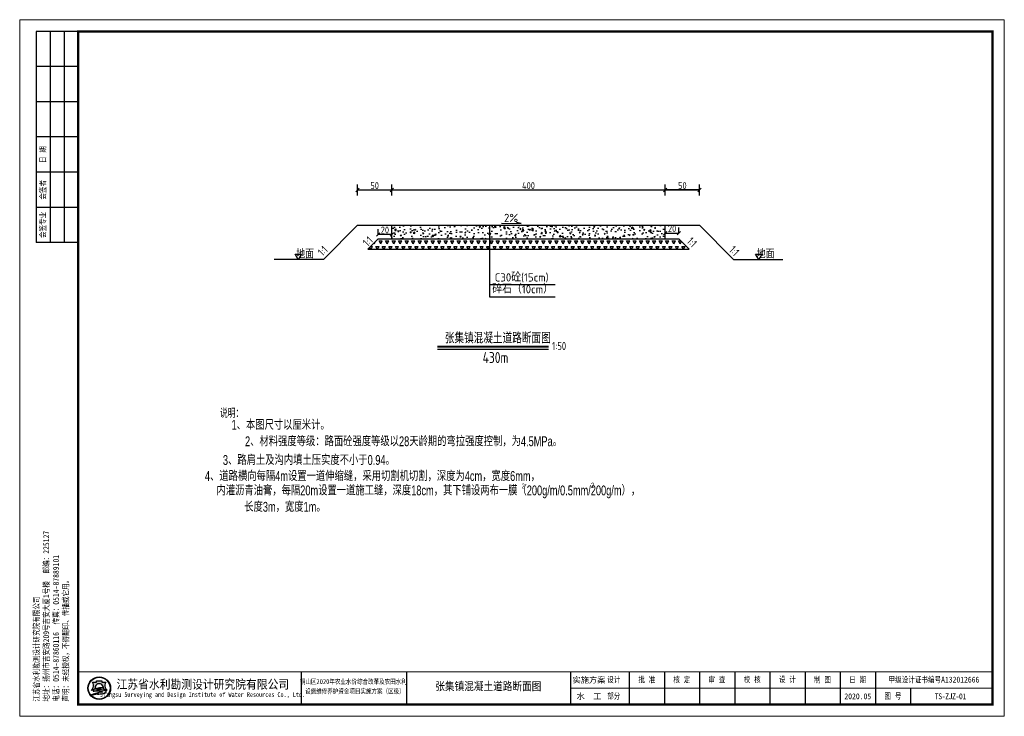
# Model space of a CAD drawing. Header units: millimetres. Extents: x 35103 to 109936, y 5599 to 8287.
# Tile 1 of 11: x 37815 to 39255, y 5653 to 6671. Entities that reach past the tile are written whole.
import ezdxf
from ezdxf.enums import TextEntityAlignment as Align

# ---------------------------------------------------------------- set-up
doc = ezdxf.new("R2010")
doc.units = ezdxf.units.MM
doc.layers.add('文字', color=2, linetype='Continuous')
doc.layers.add('细线', color=7, linetype='Continuous')
doc.layers.add('粗线', color=1, linetype='Continuous', lineweight=40)
doc.styles.add('0.5标框渠道', font='tssdeng.shx', dxfattribs={"width": 0.8, "height": 10, "bigfont": 'hztxt.shx'})
doc.styles.add('hze', font='hztxt_e.shx', dxfattribs={"width": 0.7, "height": 25, "bigfont": 'hztxt.shx'})
doc.styles.add('图框', font='仿宋_GB2312.TTF', dxfattribs={"width": 0.8, "height": 4})
doc.styles.add('图框仿宋', font='仿宋_GB2312.TTF', dxfattribs={"width": 0.85})
doc.dimstyles.new('0.5标框（渠道）', dxfattribs={"dimtxt": 15, "dimasz": 5, "dimexe": 8, "dimexo": 8, "dimgap": 1.5, "dimtad": 1, "dimtxsty": '0.5标框渠道', "dimblk": 'OBLIQUE', "dimcen": 2, "dimadec": 0, "dimazin": 0, "dimtfac": 1, "dimtix": 1, "dimtmove": 0, "dimatfit": 3, "dimldrblk": 'OBLIQUE', "dimfxl": 0, "dimarcsym": 0})

# ---------------------------------------------------------------- blocks, each defined once
blk = doc.blocks.new('A$C05D009C4')
h = blk.add_hatch(color=152)
h.dxf.hatch_style = 1
h.paths.add_polyline_path([(38.76634422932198, 12.00000043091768, 1), (29.08865293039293, 12.00000043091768, 1)])
h.paths.add_polyline_path([(38.60348013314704, 12.00000043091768, 1), (29.25151702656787, 12.00000043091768, 1)], flags=16)
h = blk.add_hatch(color=152)
h.dxf.hatch_style = 1
edge = h.paths.add_edge_path()
edge.add_arc((35.80941788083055, 9.575133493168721), 1.461698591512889, 43.31770961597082, 70.37003522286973)
edge.add_arc((34.42980354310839, 5.707128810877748), 5.568375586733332, 70.37003522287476, 84.52854590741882)
edge.add_arc((33.84297116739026, -0.4193505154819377), 11.72289597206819, 84.5285459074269, 95.17746754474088)
edge.add_arc((33.98455820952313, 9.871856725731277), 1.831337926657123, 111.7965680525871, 130.9174013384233, ccw=False)
edge.add_arc((35.88031062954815, 5.131314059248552), 6.936886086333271, 98.84274785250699, 111.79656805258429, ccw=False)
edge.add_arc((36.94667027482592, -1.723119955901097), 13.873772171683, 95.21036804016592, 98.84274785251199, ccw=False)
edge.add_ellipse((33.92749857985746, 12.29239262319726), major_axis=(-1.773815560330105, 0), ratio=0.8776980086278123, start_angle=172.6538623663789, end_angle=176.9129867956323)
edge.add_arc((35.5198629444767, 1.961408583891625), 10.24870363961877, 88.99992913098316, 98.52267106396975)
edge.add_arc((35.12653322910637, 4.586134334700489), 7.594670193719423, 98.5226710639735, 116.8491039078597)
edge.add_arc((32.25213067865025, 10.26438692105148), 1.230336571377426, 116.8491039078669, 139.2900683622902)
edge.add_arc((31.46765470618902, 10.93937932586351), 0.1954369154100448, 139.2900683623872, 263.050638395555)
edge.add_arc((31.6508042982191, 12.44199076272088), 1.70916902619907, 263.0506383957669, 272.136251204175)
edge.add_arc((32.81845198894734, -18.86063921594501), 29.61523112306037, 88.46268833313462, 92.13625120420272, ccw=False)
edge.add_arc((33.47617064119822, 5.646726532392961), 5.099041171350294, 68.07113774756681, 88.46268833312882, ccw=False)
edge.add_arc((37.58583333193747, -10.91731833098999), 21.4080615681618, 95.91294384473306, 98.79521578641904)
edge.add_arc((36.21854744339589, -2.080308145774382), 12.46590188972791, 98.79521578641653, 117.8496747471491)
edge.add_arc((94.71745532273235, -228.4932870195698), 245.9934265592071, 104.7703900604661, 105.15790668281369, ccw=False)
edge.add_line((32.00239593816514, 9.371353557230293), (31.19887532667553, 9.045501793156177))
edge.add_arc((52.56004672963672, -88.12407043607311), 99.48982566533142, 100.90627282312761, 102.39834375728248, ccw=False)
edge.add_line((33.73627840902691, 9.56877043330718), (33.12568101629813, 9.380185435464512))
edge.add_arc((30.81630882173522, 37.972111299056), 28.68503833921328, 274.6177604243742, 279.6944367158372)
edge.add_arc((34.87653799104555, 14.20489724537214), 4.573507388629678, 279.694436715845, 287.6119267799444)
edge.add_arc((35.76080622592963, 11.41934255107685), 1.650966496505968, 287.6119267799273, 311.5140981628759)
edge.add_arc((36.67269599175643, 10.38914956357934), 0.2751610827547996, 311.5140981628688, 403.3177096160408)
edge = h.paths.add_edge_path()
edge.add_arc((38.34861255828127, 13.13700150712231), 2.066422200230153, 138.9741968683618, 204.1180883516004, ccw=False)
edge.add_line((36.78967462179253, 14.493398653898), (35.09257135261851, 14.49339865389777))
edge.add_line((35.09257135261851, 14.49339865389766), (35.09257135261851, 15.08006322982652))
edge.add_line((35.09257135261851, 15.08006322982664), (32.76242580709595, 15.08006322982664))
edge.add_line((32.7624258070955, 15.08006322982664), (32.7624258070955, 14.493398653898))
edge.add_line((32.7624258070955, 14.493398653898), (31.06532253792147, 14.49339865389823))
edge.add_arc((29.50638460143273, 13.13700150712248), 2.066422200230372, -24.118088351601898, 41.0258031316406, ccw=False)
edge.add_arc((27.96985254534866, 13.82490774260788), 3.749914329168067, 314.34412131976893, 335.8819116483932, ccw=False)
edge.add_arc((29.92445522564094, 14.17747483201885), 3.106664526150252, 282.3877277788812, 290.1465811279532)
edge.add_arc((26.86021156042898, 22.52986721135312), 12.00340818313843, 290.1465811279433, 296.6495194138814)
edge.add_ellipse((33.92749857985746, 12.29239262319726), major_axis=(-1.773815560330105, 0), ratio=0.8776980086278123, start_angle=176.9129867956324, end_angle=378.37473811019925, ccw=False)
edge.add_ellipse((33.92749857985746, 12.29239262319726), major_axis=(-1.773815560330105, 0), ratio=0.8776980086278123, start_angle=172.653862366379, end_angle=176.9129867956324, ccw=False)
edge.add_ellipse((33.92749857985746, 12.29239262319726), major_axis=(-1.773815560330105, 0), ratio=0.8776980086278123, start_angle=161.6252618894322, end_angle=172.653862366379, ccw=False)
edge.add_arc((40.9947855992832, 22.52986721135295), 12.00340818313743, 243.3504805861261, 249.853418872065)
edge.add_arc((37.93054193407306, 14.17747483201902), 3.106664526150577, 249.8534188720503, 257.61227222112)
edge.add_arc((39.8851446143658, 13.82490774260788), 3.74991432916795, 204.1180883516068, 225.6558786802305, ccw=False)
at = {"lineweight": 0}
for p, q in [((-9.660525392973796e-07, 4.309176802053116e-07), (-9.660525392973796e-07, 297.000000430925)), ((-9.660525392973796e-07, 297.000000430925), (419.9999990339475, 297.000000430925)), ((419.9999990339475, 297.000000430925), (419.9999990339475, 4.309176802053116e-07)), ((414.9999990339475, 12.00000043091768), (234.999999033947, 12.00000043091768)), ((419.9999990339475, 4.309176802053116e-07), (-9.660525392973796e-07, 4.309176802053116e-07))]:
    blk.add_line(p, q, dxfattribs=at)
for p, q in [((24.99999903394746, 292.000000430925), (6.999999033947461, 292.000000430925)), ((6.999999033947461, 292.000000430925), (6.999999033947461, 202.000000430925)), ((12.99999903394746, 292.000000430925), (12.99999903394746, 202.000000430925)), ((18.99999903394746, 292.000000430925), (18.99999903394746, 202.000000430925)), ((24.99999903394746, 277.000000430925), (6.999999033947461, 277.000000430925)), ((24.99999903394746, 262.000000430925), (6.999999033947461, 262.000000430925)), ((24.99999903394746, 247.000000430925), (6.999999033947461, 247.000000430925)), ((24.99999903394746, 232.000000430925), (6.999999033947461, 232.000000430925)), ((24.99999903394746, 217.000000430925), (6.999999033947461, 217.000000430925)), ((24.99999903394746, 202.000000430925), (6.999999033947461, 202.000000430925)), ((119.9999990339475, 19.00000043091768), (119.9999990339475, 5.000000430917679)), ((164.9999990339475, 19.00000043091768), (164.9999990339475, 5.000000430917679)), ((234.9999990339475, 19.00000043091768), (234.9999990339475, 5.00000043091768)), ((259.9999990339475, 19.00000043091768), (259.9999990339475, 5.00000043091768)), ((274.9999990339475, 19.00000043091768), (274.9999990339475, 5.00000043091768)), ((289.9999990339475, 19.00000043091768), (289.9999990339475, 5.00000043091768)), ((304.9999990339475, 19.00000043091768), (304.9999990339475, 5.00000043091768)), ((319.9999990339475, 19.00000043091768), (319.9999990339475, 5.00000043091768)), ((334.9999990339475, 19.00000043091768), (334.9999990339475, 5.00000043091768)), ((349.9999990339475, 19.00000043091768), (349.9999990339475, 5.00000043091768)), ((364.9999990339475, 19.00000043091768), (364.9999990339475, 5.00000043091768)), ((379.999999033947, 12.00000043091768), (379.9999990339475, 5.00000043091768))]:
    blk.add_line(p, q)
at = {"lineweight": 0, "const_width": 1}
blk.add_lwpolyline([(24.99999903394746, 292.000000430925), (414.9999990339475, 292.000000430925), (414.9999990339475, 5.000000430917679), (24.99999903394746, 5.000000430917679)], close=True, dxfattribs=at)
at = {"lineweight": 0, "const_width": 0.4}
blk.add_lwpolyline([(414.9999990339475, 19.00000043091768), (24.99999903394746, 19.00000043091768)], dxfattribs=at)
at = {"color": 152}
for points in [[(32.24412084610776, 11.80161810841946, -0.02838203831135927), (30.9944621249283, 11.26089297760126, -0.03386732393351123), (30.59091593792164, 11.14313889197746, 0.09425397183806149), (31.39241893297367, 12.29262291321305, 0.2921547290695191), (31.06532253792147, 14.49339865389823), (32.7624258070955, 14.493398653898), (32.7624258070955, 15.08006322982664), (35.09257135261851, 15.08006322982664), (35.09257135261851, 14.49339865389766), (36.78967462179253, 14.493398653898, 0.29215472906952), (36.46257822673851, 12.29262291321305, 0.09425397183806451), (37.26408122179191, 11.14313889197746, -0.03386732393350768), (36.86053503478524, 11.26089297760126, -0.02838203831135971), (35.61087631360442, 11.80161810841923)], [(35.69874016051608, 12.20855107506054, 0.04157472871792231), (34.00099750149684, 12.0969388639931, 0.08013502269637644), (31.69645858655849, 11.36209207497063, 0.09823132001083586), (31.31950936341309, 11.06684910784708, 0.599439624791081), (31.4440083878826, 10.74537819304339, 0.03966424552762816), (31.71451524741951, 10.73400959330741, -0.01603031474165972), (33.61296736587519, 10.7439323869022, -0.08921046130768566), (35.38043369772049, 10.37684313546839, 0.01257694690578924), (34.31246967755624, 10.23900910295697, 0.08333285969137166), (30.39505916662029, 8.941746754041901, -0.001690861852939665), (32.00239593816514, 9.371353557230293), (31.19887532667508, 9.045501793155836, -0.006510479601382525), (33.73627840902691, 9.56877043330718), (33.12568101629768, 9.380185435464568, 0.02215480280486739), (35.64668768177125, 9.69670034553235, 0.03456031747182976), (36.26033635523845, 9.845760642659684, 0.1046726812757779), (36.85507394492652, 10.1831109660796, 0.4234638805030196), (36.87289239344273, 10.57792197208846, 0.1185893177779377), (36.30046705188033, 10.95188092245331, 0.06185687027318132), (34.96074712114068, 11.25013391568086, 0.04649815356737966), (32.78508617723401, 11.25571562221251, -0.08362449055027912), (33.30456005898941, 11.57226876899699, -0.05658197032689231), (34.81395098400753, 11.985748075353, -0.01585057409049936), (35.68675431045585, 12.0933255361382)]]:
    blk.add_lwpolyline(points, format="xyb", dxfattribs=at)
for radius in [4.838845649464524, 4.675981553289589]:
    blk.add_circle((33.92749857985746, 12.00000043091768), radius, dxfattribs=at)
blk.add_arc((35.88031062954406, 5.131314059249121), 6.936886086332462, 98.84274785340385, 111.796568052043, dxfattribs=at)
for start_param, end_param in [(2.820892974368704, 6.603884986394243), (3.013378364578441, 3.087714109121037)]:
    blk.add_ellipse((33.92749857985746, 12.29239262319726), major_axis=(-1.773815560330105, 0), ratio=0.8776980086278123, start_param=start_param, end_param=end_param, dxfattribs=at)
at = {"style": '图框'}
for s, p in [('实施方案', (242.8339290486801, 15.50000043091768)), ('水  工', (242.8339290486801, 8.50000043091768))]:
    blk.add_text(s, height=2.5, dxfattribs=at).set_placement(p, align=Align.MIDDLE_CENTER)
for s, height, width, p in [('江苏省水利勘测设计研究院有限公司', 3.75, 0.9, (78.12731828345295, 13.75084632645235)), ('铜山区2020年农业水价综合改革及农田水利 ', 2.105352, 0.8, (142.9967436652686, 14.87314912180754)), ('Jiangsu Surveying and Design Institute of Water Resources Co., Ltd.', 2, 0.8, (77.95519032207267, 9.01340422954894)), ('设施维修养护资金项目实施方案（区级）', 2.105352, 0.8, (142.9855656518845, 10.78126492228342))]:
    blk.add_text(s, height=height, dxfattribs=dict(at, width=width)).set_placement(p, align=Align.MIDDLE)
at = {"char_height": 2.5, "rotation": 90, "style": '图框'}
for s, insert, attachment_point in [('日 期', (9.99999903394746, 239.500000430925), 5), ('会签者', (9.99999903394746, 224.500000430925), 5), ('会签专业', (9.99999903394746, 209.500000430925), 5), ('江苏省水利勘测设计研究院有限公司\\P地址：扬州市吉安路209号吉安大厦1号楼  邮编：225127\\P电话：0514-87860116  传真：0514-87889101\\P声明：未经授权，不得翻印、传播或它用。', (5.878844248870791, 6.298893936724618), 1)]:
    blk.add_mtext(s, dxfattribs=dict(at, insert=insert, attachment_point=attachment_point))
at = {"char_height": 2.5, "attachment_point": 5, "style": '图框'}
for s, insert in [('设计', (253.4021526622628, 15.50000043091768)), ('批 准', (267.4999990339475, 15.50000043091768)), ('核 定', (282.4374990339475, 15.4722226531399)), ('审 查', (297.4305545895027, 15.47328670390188)), ('校 核', (312.4652768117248, 15.54328199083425)), ('设 计', (327.4722212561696, 15.59333100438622)), ('制 图', (342.416665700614, 15.47792459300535)), ('日 期', (357.4999990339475, 15.50000043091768)), ('甲级设计证书编号A132012666', (389.9999990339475, 15.50000043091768)), ('部分', (253.4021526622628, 8.50000043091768)), ('2020.05', (357.4999990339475, 8.500000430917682)), ('图 号', (372.4999990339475, 8.50000043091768))]:
    blk.add_mtext(s, dxfattribs=dict(at, insert=insert))
blk = doc.blocks.new('_Oblique')
at = {"color": 0, "linetype": 'ByBlock', "lineweight": -2}
blk.add_line((-0.5, -0.5), (0.5, 0.5), dxfattribs=at)
blk = doc.blocks.new('*D127')
at = {"layer": 'Defpoints', "color": 0}
for p in [(38359.04274404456, 6422.075262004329), (38309.04274404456, 6370.42601291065), (38359.04274404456, 6370.42601291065)]:
    blk.add_point(p, dxfattribs=at)
at = {"layer": '细线', "color": 0, "lineweight": -2}
for p, q in [((38309.04274404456, 6414.075262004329), (38309.04274404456, 6430.075262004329)), ((38359.04274404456, 6414.075262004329), (38359.04274404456, 6430.075262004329)), ((38309.04274404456, 6422.075262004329), (38359.04274404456, 6422.075262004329))]:
    blk.add_line(p, q, dxfattribs=at)
at = {"layer": '细线', "color": 0, "lineweight": -2, "xscale": 5, "yscale": 5, "zscale": 5, "rotation": 180}
blk.add_blockref('_Oblique', (38309.04274404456, 6422.075262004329), dxfattribs=at)
at = {"layer": '细线', "color": 0, "lineweight": -2, "xscale": 5, "yscale": 5, "zscale": 5}
blk.add_blockref('_Oblique', (38359.04274404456, 6422.075262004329), dxfattribs=at)
at = {"layer": '细线', "color": 0, "insert": (38334.04274404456, 6428.575262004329), "char_height": 10, "attachment_point": 5, "style": '0.5标框渠道'}
blk.add_mtext('50', dxfattribs=at)
blk = doc.blocks.new('*D128')
at = {"layer": 'Defpoints', "color": 0}
for p in [(38759.04274404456, 6422.075262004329), (38359.04274404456, 6370.42601291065), (38759.04274404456, 6370.42601291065)]:
    blk.add_point(p, dxfattribs=at)
at = {"layer": '细线', "color": 0, "lineweight": -2}
for p, q in [((38359.04274404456, 6414.075262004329), (38359.04274404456, 6430.075262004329)), ((38759.04274404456, 6414.075262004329), (38759.04274404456, 6430.075262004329)), ((38359.04274404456, 6422.075262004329), (38759.04274404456, 6422.075262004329))]:
    blk.add_line(p, q, dxfattribs=at)
at = {"layer": '细线', "color": 0, "lineweight": -2, "xscale": 5, "yscale": 5, "zscale": 5, "rotation": 180}
blk.add_blockref('_Oblique', (38359.04274404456, 6422.075262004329), dxfattribs=at)
at = {"layer": '细线', "color": 0, "lineweight": -2, "xscale": 5, "yscale": 5, "zscale": 5}
blk.add_blockref('_Oblique', (38759.04274404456, 6422.075262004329), dxfattribs=at)
at = {"layer": '细线', "color": 0, "insert": (38559.04274404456, 6428.575262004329), "char_height": 10, "attachment_point": 5, "style": '0.5标框渠道'}
blk.add_mtext('400', dxfattribs=at)
blk = doc.blocks.new('*D129')
at = {"layer": 'Defpoints', "color": 0}
for p in [(38809.04274404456, 6422.075262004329), (38759.04274404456, 6370.42601291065), (38809.04274404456, 6370.42601291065)]:
    blk.add_point(p, dxfattribs=at)
at = {"layer": '细线', "color": 0, "lineweight": -2}
for p, q in [((38759.04274404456, 6414.075262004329), (38759.04274404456, 6430.075262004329)), ((38809.04274404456, 6414.075262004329), (38809.04274404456, 6430.075262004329)), ((38759.04274404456, 6422.075262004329), (38809.04274404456, 6422.075262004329))]:
    blk.add_line(p, q, dxfattribs=at)
at = {"layer": '细线', "color": 0, "lineweight": -2, "xscale": 5, "yscale": 5, "zscale": 5, "rotation": 180}
blk.add_blockref('_Oblique', (38759.04274404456, 6422.075262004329), dxfattribs=at)
at = {"layer": '细线', "color": 0, "lineweight": -2, "xscale": 5, "yscale": 5, "zscale": 5}
blk.add_blockref('_Oblique', (38809.04274404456, 6422.075262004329), dxfattribs=at)
at = {"layer": '细线', "color": 0, "insert": (38784.04274404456, 6428.575262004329), "char_height": 10, "attachment_point": 5, "style": '0.5标框渠道'}
blk.add_mtext('50', dxfattribs=at)
blk = doc.blocks.new('*D130')
at = {"layer": 'Defpoints', "color": 0}
for p in [(38759.04274404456, 6422.075262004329), (38809.04274404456, 6370.42601291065), (38759.04274404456, 6350.42601291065)]:
    blk.add_point(p, dxfattribs=at)
at = {"layer": '细线', "color": 0, "lineweight": -2}
for p, q in [((38759.04274404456, 6414.075262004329), (38759.04274404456, 6430.075262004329)), ((38809.04274404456, 6414.075262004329), (38809.04274404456, 6430.075262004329)), ((38809.04274404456, 6422.075262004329), (38759.04274404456, 6422.075262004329))]:
    blk.add_line(p, q, dxfattribs=at)
at = {"layer": '细线', "color": 0, "lineweight": -2, "xscale": 5, "yscale": 5, "zscale": 5, "rotation": 180}
blk.add_blockref('_Oblique', (38759.04274404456, 6422.075262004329), dxfattribs=at)
at = {"layer": '细线', "color": 0, "lineweight": -2, "xscale": 5, "yscale": 5, "zscale": 5}
blk.add_blockref('_Oblique', (38809.04274404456, 6422.075262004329), dxfattribs=at)
at = {"layer": '细线', "color": 0, "insert": (38784.04274404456, 6428.575262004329), "char_height": 10, "attachment_point": 5, "style": '0.5标框渠道'}
blk.add_mtext('50', dxfattribs=at)
blk = doc.blocks.new('*D131')
at = {"layer": 'Defpoints', "color": 0}
for p in [(38759.04274404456, 6350.42601291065), (38779.04274404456, 6359.043367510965), (38779.04274404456, 6350.42601291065)]:
    blk.add_point(p, dxfattribs=at)
at = {"layer": '细线', "color": 0, "lineweight": -2}
for p, q in [((38759.04274404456, 6358.42601291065), (38759.04274404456, 6367.043367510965)), ((38779.04274404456, 6358.42601291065), (38779.04274404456, 6367.043367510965)), ((38759.04274404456, 6359.043367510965), (38779.04274404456, 6359.043367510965))]:
    blk.add_line(p, q, dxfattribs=at)
at = {"layer": '细线', "color": 0, "lineweight": -2, "xscale": 5, "yscale": 5, "zscale": 5, "rotation": 180}
blk.add_blockref('_Oblique', (38759.04274404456, 6359.043367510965), dxfattribs=at)
at = {"layer": '细线', "color": 0, "lineweight": -2, "xscale": 5, "yscale": 5, "zscale": 5}
blk.add_blockref('_Oblique', (38779.04274404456, 6359.043367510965), dxfattribs=at)
at = {"layer": '细线', "color": 0, "insert": (38769.04274404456, 6365.543367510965), "char_height": 10, "attachment_point": 5, "style": '0.5标框渠道'}
blk.add_mtext('20', dxfattribs=at)
blk = doc.blocks.new('*D132')
at = {"layer": 'Defpoints', "color": 0}
for p in [(38339.04274404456, 6356.996802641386), (38339.04274404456, 6350.42601291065), (38359.04274404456, 6350.42601291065)]:
    blk.add_point(p, dxfattribs=at)
at = {"layer": '细线', "color": 0, "lineweight": -2}
for p, q in [((38339.04274404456, 6356.996802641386), (38339.04274404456, 6364.996802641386)), ((38359.04274404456, 6356.996802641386), (38359.04274404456, 6364.996802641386)), ((38359.04274404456, 6356.996802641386), (38339.04274404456, 6356.996802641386))]:
    blk.add_line(p, q, dxfattribs=at)
at = {"layer": '细线', "color": 0, "lineweight": -2, "xscale": 5, "yscale": 5, "zscale": 5, "rotation": 180}
blk.add_blockref('_Oblique', (38339.04274404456, 6356.996802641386), dxfattribs=at)
at = {"layer": '细线', "color": 0, "lineweight": -2, "xscale": 5, "yscale": 5, "zscale": 5}
blk.add_blockref('_Oblique', (38359.04274404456, 6356.996802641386), dxfattribs=at)
at = {"layer": '细线', "color": 0, "insert": (38349.04274404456, 6363.496802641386), "char_height": 10, "attachment_point": 5, "style": '0.5标框渠道'}
blk.add_mtext('20', dxfattribs=at)

msp = doc.modelspace()

# ---------------------------------------------------------------- hatches: boundary and pattern name
at = {"layer": '细线'}
h = msp.add_hatch(dxfattribs=at)
h.set_pattern_fill('AR-CONC', color=256, scale=0.1, style=0)
h.set_pattern_definition([(49.99999999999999, (0, 0), (18.2184668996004, -1.593908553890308), [1.905, -20.955]), (355, (0, 0), (-3.524282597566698, 19.105664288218), [1.524, -16.764]), (100.451, (1.5182, -0.132825), (14.69425016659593, 17.51166878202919), [1.619, -17.809]), (46.18420000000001, (0, 5.08), (27.10790408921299, -4.204232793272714), [2.8575, -31.4325]), (96.6356, (2.25899, 4.72965), (23.74042344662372, 24.74255558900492), [2.4285, -26.7135]), (351.1840000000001, (0, 5.08), (23.74046058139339, 24.74251178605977), [2.286, -25.146]), (21, (2.54, 3.81), (15.16148798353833, -10.22655185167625), [1.905, -20.955]), (326.0000000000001, (2.54, 3.81), (6.180202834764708, 18.41879661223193), [1.524, -16.764]), (71.4514, (3.80345, 2.95779), (21.34164907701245, 8.192285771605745), [1.619, -17.809]), (37.50000000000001, (0, 0), (0.3088603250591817, 8.455503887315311), [0, -16.5608, 0, -17.018, 0, -16.8275]), (7.499999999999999, (0, 0), (6.681966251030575, 10.01805748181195), [0, -9.702800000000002, 0, -16.1798, 0, -6.413500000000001]), (327.5, (-5.664200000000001, 0), (13.55905951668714, -0.5728743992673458), [0, -6.350000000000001, 0, -19.812, 0, -26.289]), (317.5, (-8.2042, 0), (14.81291813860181, 2.542649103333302), [0, -8.255, 0, -13.1572, 0, -18.669])])
h.paths.add_polyline_path([(38502.2472048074, 6350.42601291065), (38502.2472048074, 6370.42601291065), (38359.04274404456, 6370.42601291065), (38359.04274404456, 6350.42601291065)])
h.paths.add_polyline_path([(38759.04274404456, 6350.42601291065), (38759.04274404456, 6370.42601291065), (38502.2472048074, 6370.42601291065), (38502.2472048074, 6350.42601291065)])
h = msp.add_hatch(dxfattribs=at)
h.set_pattern_fill('TRIANG', color=256, style=0)
h.set_pattern_definition([(59.99999999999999, (0, 0), (-4.762498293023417, 8.24889098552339), [4.7625, -4.7625]), (120, (0, 0), (-9.524998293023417, 9.855233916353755e-07), [4.762499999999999, -4.762499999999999]), (0, (-2.38125, 4.12445), (4.7625, 8.24889), [4.7625, -4.7625])])
h.paths.add_polyline_path([(38502.2472048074, 6335.42601291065), (38502.2472048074, 6350.42601291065), (38339.04274404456, 6350.42601291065), (38324.04274404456, 6335.42601291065)])
h.paths.add_polyline_path([(38502.2472048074, 6350.426012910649), (38502.2472048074, 6335.42601291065), (38794.04274404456, 6335.42601291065), (38779.04274404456, 6350.42601291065)])

# ---------------------------------------------------------------- linework, layer by layer
at = {"layer": '文字', "color": 0}
for p, q in [((38502.2472048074, 6370.42601291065), (38502.2472048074, 6265.693773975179)), ((38519.33793685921, 6373.728277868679), (38548.46565732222, 6373.165777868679)), ((38548.46565732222, 6373.165777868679), (38541.40315732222, 6374.415777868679)), ((38502.2472048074, 6284.086299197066), (38597.99032369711, 6284.086299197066)), ((38502.2472048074, 6265.693773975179), (38597.99032369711, 6265.693773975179))]:
    msp.add_line(p, q, dxfattribs=at)
at = {"layer": '粗线'}
msp.add_line((38425.92340984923, 6193.337714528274), (38588.14616985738, 6193.337714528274), dxfattribs=at)
at = {"layer": '细线', "color": 1}
for p, q in [((38259.04274404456, 6320.42601291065), (38309.04274404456, 6370.42601291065)), ((38309.04274404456, 6370.42601291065), (38809.04274404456, 6370.42601291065)), ((38359.04274404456, 6350.42601291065), (38359.04274404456, 6370.42601291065)), ((38759.04274404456, 6350.42601291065), (38759.04274404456, 6370.42601291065)), ((38859.04274404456, 6320.42601291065), (38809.04274404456, 6370.42601291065)), ((38324.04274404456, 6335.42601291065), (38339.04274404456, 6350.42601291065)), ((38339.04274404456, 6350.42601291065), (38779.04274404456, 6350.42601291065)), ((38794.04274404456, 6335.42601291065), (38779.04274404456, 6350.42601291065)), ((38324.04274404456, 6335.42601291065), (38794.04274404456, 6335.42601291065)), ((38259.04274404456, 6320.42601291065), (38186.92276946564, 6320.42601291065)), ((38859.04274404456, 6320.42601291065), (38931.21535973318, 6320.42601291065))]:
    msp.add_line(p, q, dxfattribs=at)
at = {"layer": '细线'}
msp.add_line((38425.92340984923, 6189.319259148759), (38588.14616985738, 6189.319259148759), dxfattribs=at)
for points in [[(38222.33139142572, 6320.42601291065), (38217.80095653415, 6328.272956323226), (38226.86182631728, 6328.272956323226)], [(38895.75409666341, 6320.42601291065), (38891.22366177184, 6328.272956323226), (38900.28453155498, 6328.272956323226)]]:
    msp.add_lwpolyline(points, close=True, dxfattribs=at)

# ---------------------------------------------------------------- block references
at = {"xscale": 3.42857143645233, "yscale": 3.428571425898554, "zscale": 3.428571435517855}
msp.add_blockref('A$C05D009C4', (37814.9274164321, 5652.708179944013), dxfattribs=at)

# ---------------------------------------------------------------- texts
at = {"linetype": 'Continuous', "style": 'hze', "width": 0.7}
for s, height, p in [('说明：', 12, (38124.797418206, 6096.619510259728)), ('1、本图尺寸以厘米计。', 14.4, (38196.5078349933, 6079.719283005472)), ('3、路肩土及沟内填土压实度不小于0.94。', 14.4, (38237.84131808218, 6028.411997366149)), ('4、道路横向每隔4m设置一道伸缩缝，采用切割机切割，深度为4cm，宽度6mm，', 14.4, (38330.75466613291, 6004.833951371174)), ('内灌沥青油膏，每隔20m设置一道施工缝，深度18cm，其下铺设两布一膜（200g/m/0.5mm/200g/m），', 14.4, (38412.53997234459, 5981.93694402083)), ('2', 7.200000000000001, (38551.25182818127, 5989.360445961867)), ('2', 7.200000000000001, (38652.64821002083, 5990.604265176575)), ('长度3m，宽度1m。', 14.4, (38202.85315157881, 5959.803161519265))]:
    msp.add_text(s, height=height, dxfattribs=at).set_placement(p, align=Align.MIDDLE)
at = {"style": '图框仿宋', "width": 0.85}
msp.add_text('张集镇混凝土道路断面图', height=11.84914287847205, dxfattribs=at).set_placement((38500.26497600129, 5696.679035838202), align=Align.MIDDLE_CENTER)
at = {"linetype": 'Continuous', "insert": (38133.20492388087, 6085.978310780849), "char_height": 14.4, "width": 4464.000000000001, "attachment_point": 1, "style": 'hze'}
msp.add_mtext('   \\P   2、材料强度等级：路面砼强度等级以28天龄期的弯拉强度控制，为4.5MPa。\\P\\P   \\P   ', dxfattribs=at)
at = {"insert": (39176.05184323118, 5681.85103859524), "char_height": 8.571428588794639, "width": 109.9267781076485, "attachment_point": 5, "style": '图框'}
msp.add_mtext('{\\T0.9;TS-ZJZ-01}', dxfattribs=at)
at = {"layer": '细线', "style": '0.5标框渠道'}
for s, p in [('2%', (38523.25450958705, 6375.258868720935)), ('C30砼(15cm)', (38509.70863644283, 6288.248779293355)), ('碎石（10cm）', (38506.06569139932, 6271.022987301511))]:
    msp.add_text(s, height=12, dxfattribs=at).set_placement(p)
at = {"layer": '细线', "char_height": 12, "style": '0.5标框渠道'}
for insert, width, attachment_point, rotation in [((38315.55954243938, 6346.807873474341), 33.74619286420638, 1, 45.000000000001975), ((38806.75834985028, 6345.6222975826), 33.74619286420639, 3, 314.999999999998), ((38249.6111204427, 6332.944316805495), 33.74619286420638, 1, 45.000000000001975), ((38868.47436764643, 6332.944316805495), 33.74619286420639, 3, 314.999999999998)]:
    msp.add_mtext('1:1', dxfattribs=dict(at, insert=insert, width=width, attachment_point=attachment_point, rotation=rotation))
at = {"layer": '细线', "style": '0.5标框渠道'}
for s, insert, char_height, width, attachment_point in [('地面', (38245.38971200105, 6334.212190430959), 12, 44.17800783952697, 3), ('地面', (38918.81241723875, 6334.212190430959), 12, 44.17800783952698, 3), ('张集镇混凝土道路断面图', (38436.65126977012, 6213.751519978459), 16, 294.6532973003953, 1), ('1:50', (38593.61047555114, 6200.093094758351), 12, 21.66088351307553, 1), ('430m', (38491.96953374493, 6185.158516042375), 16, 202.4905083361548, 1)]:
    msp.add_mtext(s, dxfattribs=dict(at, insert=insert, char_height=char_height, width=width, attachment_point=attachment_point))

# ---------------------------------------------------------------- dimensions: what is measured, and where the dimension line sits
at = {"layer": '细线'}
dim = msp.add_linear_dim(base=(38359.04274404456, 6422.075262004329), p1=(38309.04274404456, 6370.42601291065), p2=(38359.04274404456, 6370.42601291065), dimstyle='0.5标框（渠道）', dxfattribs=at)
dim.commit()
dim.dimension.update_dxf_attribs({"geometry": '*D127', "text_midpoint": (38334.04274404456, 6428.575262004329)})
for base, p1, p2, picture, middle in [((38759.04274404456, 6422.075262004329), (38359.04274404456, 6370.42601291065), (38759.04274404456, 6370.42601291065), '*D128', (38559.04274404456, 6428.575262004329)), ((38809.04274404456, 6422.075262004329), (38759.04274404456, 6370.42601291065), (38809.04274404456, 6370.42601291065), '*D129', (38784.04274404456, 6428.575262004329)), ((38759.04274404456, 6422.075262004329), (38809.04274404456, 6370.42601291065), (38759.04274404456, 6350.42601291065), '*D130', (38784.04274404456, 6428.575262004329)), ((38339.04274404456, 6356.996802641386), (38359.04274404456, 6350.42601291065), (38339.04274404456, 6350.42601291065), '*D132', (38349.04274404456, 6363.496802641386)), ((38779.04274404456, 6359.043367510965), (38759.04274404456, 6350.42601291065), (38779.04274404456, 6350.42601291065), '*D131', (38769.04274404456, 6365.543367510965))]:
    dim = msp.add_linear_dim(base=base, p1=p1, p2=p2, dimstyle='0.5标框（渠道）', override={"dimtmove": 1}, dxfattribs=at)
    dim.commit()
    dim.dimension.update_dxf_attribs({"geometry": picture, "text_midpoint": middle})

doc.saveas('drawing.dxf')
